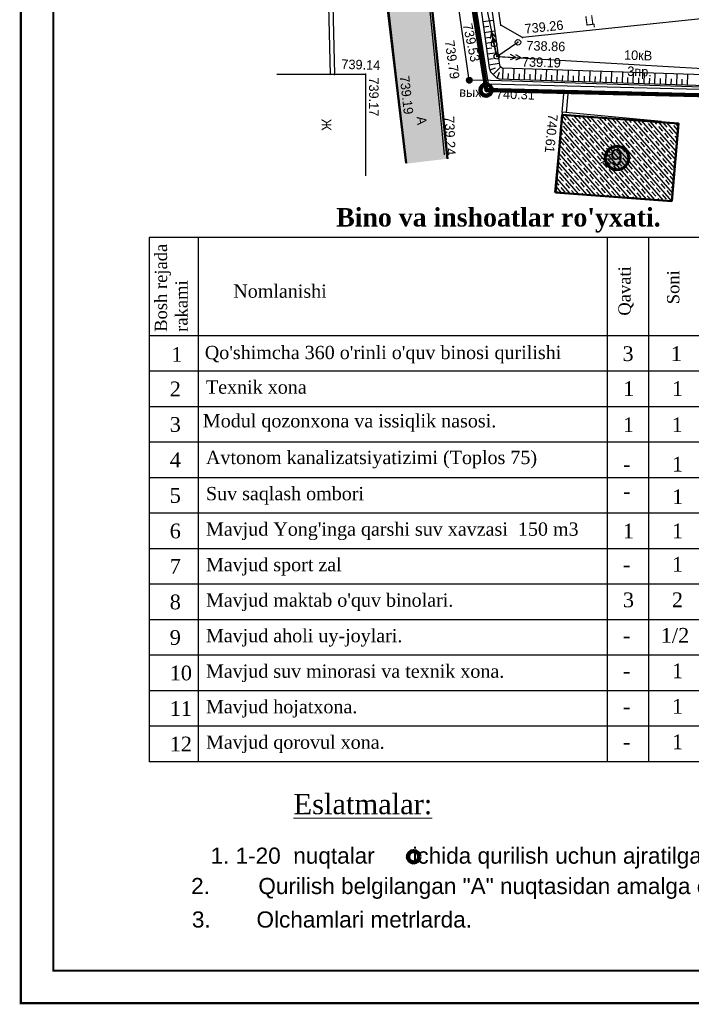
# Model space of a CAD drawing. Header units: millimetres. Extents: x -257011 to 237647566, y 2784933 to 6706507.
# Tile 98 of 256: x 9199115 to 9260883, y 4968392 to 5058939. Entities that reach past the tile are written whole.
import ezdxf

# ---------------------------------------------------------------- set-up
doc = ezdxf.new("R2010")
doc.units = ezdxf.units.MM
doc.header["$LTSCALE"] = 1000
doc.header["$PDMODE"] = 32
doc.header["$PDSIZE"] = 0.3
for name, pattern in [('Д_ТРОТ_ТРУБА', [3, 1.5, -1.5]), ('ДОРОГИ_СТРОЯЩ', [9, 8, -1]), ('ОТКОС_НИЗ', [1.2, 0.2, -1])]:
    doc.linetypes.add(name, pattern=pattern)
for name, color, linetype in [('(002) Рамка', 7, 'Continuous'), ('(004) Точки рельефа', 7, 'Continuous'), ('(007) Здания', 7, 'Continuous'), ('(013) Газ', 40, 'ИК_Газопровод -------г--------'), ('(013) Газопровод', 30, 'ИК_Газопровод -------г--------'), ('(022) Возд. Линии', 7, 'Continuous'), ('(025) Дорога', 7, 'Continuous'), ('(035) Откосы', 7, 'Continuous'), ('(040) Ограда', 7, 'Continuous')]:
    doc.layers.add(name, color=color, linetype=linetype)
doc.layers.add('.', color=7, linetype='Continuous', lineweight=15)
doc.layers.add('Та', color=250, linetype='Continuous', lineweight=25)
doc.styles.add('BM-431', font='txt')
doc.styles.add('D-431', font='txt', dxfattribs={"width": 2})
doc.styles.add('P-131', font='txt')
doc.styles.add('Roman', font='romans')
doc.styles.get("Standard").update_dxf_attribs({"font": 'ARIALN.TTF'})
doc.linetypes.add('FENCELINE2', pattern='A,6.35,-2.54,[132,ltypeshp.shx,S=2.54,R=0,X=-2.54,Y=0],-2.54,25.4', length=36.83)
doc.linetypes.add('KANALIS_K', pattern='A,1,["<",Standard,S=1.8,R=0,X=-0.9,Y=-0.9],3,-1,["К",Standard,S=1.8,R=0,X=-0.9,Y=-0.9],-1,10', length=16)
doc.linetypes.add('ИК_Воздушка ------- --------', pattern='A,9,-0.6,["Z",Standard,S=1.2,R=70,X=0.6,Y=-0.65],-1', length=10.6)
doc.linetypes.add('ИК_Газопровод -------г--------', pattern='A,9,-0.6,["Г",Standard,S=1.2,R=0,X=0,Y=-0.6],-1.2', length=10.8)
doc.linetypes.add('ОГРАДА_БЕТ', pattern='A,4,["|",Standard,S=0.8,R=0,X=0,Y=-0.8],4', length=8)

# ---------------------------------------------------------------- blocks, each defined once
blk = doc.blocks.new('*X145')
at = {"color": 0}
for p, q in [((9.77, 5.44), (10.22, 5.44)), ((9.79, 5.45), (10.2, 5.45)), ((9.82, 5.46), (10.18, 5.46)), ((9.85, 5.47), (10.15, 5.47)), ((9.88, 5.48), (10.11, 5.48)), ((9.94, 5.49), (10.05, 5.49)), ((9.5, 5.08), (10.49, 5.08)), ((9.5, 5.07), (10.49, 5.07)), ((9.5, 5.06), (10.49, 5.06)), ((9.5, 5.05), (10.49, 5.05)), ((9.5, 5.04), (10.49, 5.04)), ((9.5, 5.03), (10.49, 5.03)), ((9.5, 5.02), (10.5, 5.02)), ((9.5, 5.01), (10.5, 5.01)), ((9.5, 5), (10.5, 5)), ((9.5, 4.99), (10.5, 4.99)), ((9.5, 4.98), (10.5, 4.98)), ((9.5, 4.97), (10.5, 4.97)), ((9.5, 4.96), (10.49, 4.96)), ((9.5, 4.95), (10.49, 4.95)), ((9.5, 4.94), (10.49, 4.94)), ((9.5, 4.93), (10.49, 4.93)), ((9.5, 4.92), (10.49, 4.92)), ((9.5, 4.91), (10.49, 4.91)), ((9.5, 4.9), (10.49, 4.9)), ((9.51, 5.12), (10.48, 5.12)), ((9.51, 5.11), (10.48, 5.11)), ((9.51, 5.1), (10.48, 5.1)), ((9.51, 5.09), (10.49, 5.09)), ((9.51, 4.89), (10.49, 4.89)), ((9.51, 4.88), (10.48, 4.88)), ((9.51, 4.87), (10.48, 4.87)), ((9.51, 4.86), (10.48, 4.86)), ((9.52, 5.16), (10.47, 5.16)), ((9.52, 5.15), (10.47, 5.15)), ((9.52, 5.14), (10.47, 5.14)), ((9.52, 5.13), (10.48, 5.13)), ((9.52, 4.85), (10.48, 4.85)), ((9.52, 4.84), (10.47, 4.84)), ((9.52, 4.83), (10.47, 4.83)), ((9.53, 5.18), (10.46, 5.18)), ((9.53, 5.17), (10.46, 5.17)), ((9.53, 4.82), (10.47, 4.82)), ((9.53, 4.81), (10.46, 4.81)), ((9.53, 4.8), (10.46, 4.8)), ((9.54, 5.2), (10.45, 5.2)), ((9.54, 5.19), (10.46, 5.19)), ((9.54, 4.79), (10.45, 4.79)), ((9.54, 4.78), (10.45, 4.78)), ((9.55, 5.22), (10.44, 5.22)), ((9.55, 5.21), (10.45, 5.21)), ((9.55, 4.77), (10.44, 4.77)), ((9.55, 4.76), (10.44, 4.76)), ((9.56, 5.24), (10.43, 5.24)), ((9.56, 5.23), (10.44, 5.23)), ((9.56, 4.75), (10.43, 4.75)), ((9.56, 4.74), (10.43, 4.74)), ((9.57, 5.26), (10.42, 5.26)), ((9.57, 5.25), (10.43, 5.25)), ((9.57, 4.73), (10.42, 4.73)), ((9.58, 5.27), (10.41, 5.27)), ((9.58, 4.72), (10.41, 4.72)), ((9.58, 4.71), (10.41, 4.71)), ((9.59, 5.29), (10.4, 5.29)), ((9.59, 5.28), (10.41, 5.28)), ((9.59, 4.7), (10.4, 4.7)), ((9.6, 5.3), (10.39, 5.3)), ((9.6, 4.69), (10.39, 4.69)), ((9.61, 5.31), (10.38, 5.31)), ((9.61, 4.68), (10.39, 4.68)), ((9.61, 4.67), (10.38, 4.67)), ((9.62, 5.32), (10.37, 5.32)), ((9.62, 4.66), (10.37, 4.66)), ((9.63, 5.33), (10.37, 5.33)), ((9.63, 4.65), (10.36, 4.65)), ((9.64, 5.34), (10.36, 5.34)), ((9.64, 4.64), (10.35, 4.64)), ((9.65, 5.35), (10.35, 5.35)), ((9.65, 4.63), (10.34, 4.63)), ((9.66, 5.36), (10.34, 5.36)), ((9.66, 4.62), (10.33, 4.62)), ((9.67, 5.37), (10.32, 5.37)), ((9.67, 4.61), (10.32, 4.61)), ((9.68, 5.38), (10.31, 5.38)), ((9.69, 5.39), (10.3, 5.39)), ((9.69, 4.6), (10.31, 4.6)), ((9.7, 4.59), (10.29, 4.59)), ((9.71, 5.4), (10.29, 5.4)), ((9.71, 4.58), (10.28, 4.58)), ((9.72, 5.41), (10.27, 5.41)), ((9.73, 4.57), (10.26, 4.57)), ((9.74, 5.42), (10.26, 5.42)), ((9.75, 5.43), (10.24, 5.43)), ((9.75, 4.56), (10.25, 4.56)), ((9.76, 4.55), (10.23, 4.55)), ((9.78, 4.54), (10.21, 4.54)), ((9.81, 4.53), (10.18, 4.53)), ((9.83, 4.52), (10.16, 4.52)), ((9.87, 4.51), (10.12, 4.51)), ((9.91, 4.5), (10.08, 4.5))]:
    blk.add_line(p, q, dxfattribs=at)
blk = doc.blocks.new('I01070')
at = {"color": 0}
blk.add_circle((0.05, 0.03), 0.5, dxfattribs=at)
blk.add_blockref('*X145', (-9.95, -4.96), dxfattribs=at)
blk = doc.blocks.new('strela1')
at = {"layer": '(022) Возд. Линии'}
for p, q in [((-2, 0), (-1.5, 0.25)), ((0, 0), (-2, 0)), ((-2, 0), (-1.5, -0.25)), ((-1.5, 0), (-1, 0.25)), ((-1.5, 0), (-1, -0.25))]:
    blk.add_line(p, q, dxfattribs=at)
blk = doc.blocks.new('strela2')
at = {"layer": '(022) Возд. Линии'}
for p, q in [((0, 0), (2, 0)), ((1.5, 0), (1, 0.25)), ((1.5, 0), (1, -0.25)), ((2, 0), (1.5, 0.25)), ((2, 0), (1.5, -0.25))]:
    blk.add_line(p, q, dxfattribs=at)
blk = doc.blocks.new('*U1761')
at = {"layer": '(022) Возд. Линии'}
for name, p, rotation in [('strela1', (-0.059, 0.245), 283.6035227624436), ('strela2', (0.25, -0.008), 358.2772604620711)]:
    blk.add_blockref(name, p, dxfattribs=dict(at, rotation=rotation))
blk = doc.blocks.new('STOLB')
at = {"layer": '(022) Возд. Линии'}
blk.add_circle((0, 0), 0.25, dxfattribs=at)
blk = doc.blocks.new('kjvklglhl')
at = {"layer": '(004) Точки рельефа'}
for p in [(281.122, 413.564), (282.744, 412.02), (283.138, 412.485), (280.556, 411.794), (280.83, 410.667), (265.967, 408.598), (268.826, 408.686), (271.605, 408.84), (278.367, 408.415), (279.772, 407.727), (286.991, 405.721), (276.032, 403.339)]:
    blk.add_point(p, dxfattribs=at)
at = {"layer": '(007) Здания'}
for points in [[(260.697, 523.867), (259.102, 523.459), (272.919, 444.041), (279.772, 407.727), (310.568, 407.829), (331.929, 406.641), (338.864, 406.255)], [(266.003, 408.611), (265.45, 418.721)], [(260.657, 408.469), (268.826, 408.686), (269.074, 399.356)], [(286.991, 405.721), (287.128, 407.751)], [(287.39, 405.694), (287.529, 407.753)], [(296.131, 405.101), (286.991, 405.721), (286.489, 398.317)]]:
    blk.add_lwpolyline(points, dxfattribs=at)
at = {"layer": '(013) Газ', "linetype": 'ИК_Воздушка ------- --------', "ltscale": 0.5, "flags": 128}
blk.add_lwpolyline([(331.464, 405.547), (331.559, 407.174), (310.584, 408.343), (280.33, 408.432), (278.367, 408.415)], dxfattribs=at)
at = {"layer": '(013) Газопровод', "ltscale": 0.5, "flags": 128}
blk.add_lwpolyline([(278.367, 408.415), (257.036, 532.282)], dxfattribs=at)
at = {"layer": '(022) Возд. Линии', "color": 1}
blk.add_lwpolyline([(250.311, 530.231), (261.316, 504.709), (269.524, 457.39), (280.83, 410.667), (321.945, 409.43), (327.393, 409.266)], dxfattribs=at)
at = {"layer": '(022) Возд. Линии'}
blk.add_lwpolyline([(280.556, 411.794), (280.83, 410.667), (282.744, 412.02)], dxfattribs=at)
at = {"layer": '(025) Дорога', "linetype": 'Д_ТРОТ_ТРУБА', "flags": 128}
for points in [[(276.271, 401.474), (276.032, 403.339), (271.153, 441.699), (264.611, 481.335), (258.554, 519.926), (258.12, 523.201), (258.253, 523.704), (258.69, 524.198), (277.345, 530.037), (292.802, 535.347), (297.832, 536.245), (297.413, 538.591), (292.678, 537.746), (274.449, 531.593), (260.769, 526.931), (259.947, 526.822), (259.362, 527.449), (258.374, 532.486)], [(254.176, 531.447), (254.747, 528.326), (255.283, 519.313), (261.281, 477.255), (267.133, 440.193), (271.605, 408.84), (272.687, 401.176)], [(323.251, 418.267), (300.714, 414.809), (283.138, 412.485), (281.122, 413.564), (275.085, 449.451), (270.84, 474.617), (267.554, 498.57), (282.371, 501.061), (308.67, 505.056), (310.788, 503.765), (314.781, 477.717), (318.108, 454.899), (323.251, 418.267)]]:
    blk.add_lwpolyline(points, dxfattribs=at)
at = {"layer": '(035) Откосы'}
for p, q in [((280.434, 413.965), (279.448, 413.8)), ((280.024, 413.389), (279.53, 413.307)), ((280.599, 412.979), (279.613, 412.814)), ((280.188, 412.403), (279.695, 412.321)), ((280.764, 411.993), (279.778, 411.828)), ((280.353, 411.417), (279.86, 411.335)), ((280.929, 411.007), (279.942, 410.842)), ((280.518, 410.431), (280.025, 410.349)), ((281.093, 410.021), (280.107, 409.856)), ((280.713, 409.575), (280.238, 409.377)), ((281.235, 409.73), (280.552, 409)), ((281.425, 409.621), (281.421, 408.621)), ((282.425, 409.616), (282.42, 408.616)), ((283.425, 409.611), (283.42, 408.611)), ((284.425, 409.606), (284.42, 408.606)), ((285.424, 409.602), (285.419, 408.602)), ((286.424, 409.597), (286.419, 408.597)), ((287.424, 409.592), (287.419, 408.592)), ((288.423, 409.587), (288.418, 408.587)), ((289.423, 409.582), (289.418, 408.582)), ((290.423, 409.577), (290.418, 408.577)), ((291.422, 409.572), (291.417, 408.572)), ((292.422, 409.567), (292.417, 408.567)), ((293.422, 409.563), (293.417, 408.563)), ((294.421, 409.558), (294.417, 408.558)), ((295.421, 409.553), (295.416, 408.553)), ((296.421, 409.548), (296.416, 408.548)), ((297.42, 409.543), (297.416, 408.543)), ((298.42, 409.538), (298.415, 408.538)), ((281.095, 409.194), (280.93, 408.681)), ((281.923, 409.119), (281.92, 408.619)), ((282.923, 409.114), (282.92, 408.614)), ((283.922, 409.109), (283.92, 408.609)), ((284.922, 409.104), (284.92, 408.604)), ((285.922, 409.099), (285.919, 408.599)), ((286.921, 409.094), (286.919, 408.594)), ((287.921, 409.089), (287.919, 408.589)), ((288.921, 409.084), (288.918, 408.584)), ((289.92, 409.08), (289.918, 408.58)), ((290.92, 409.075), (290.918, 408.575)), ((291.92, 409.07), (291.917, 408.57)), ((292.919, 409.065), (292.917, 408.565)), ((293.919, 409.06), (293.917, 408.56)), ((294.919, 409.055), (294.916, 408.555)), ((295.919, 409.05), (295.916, 408.55)), ((296.918, 409.046), (296.916, 408.546)), ((297.918, 409.041), (297.915, 408.541))]:
    blk.add_line(p, q, dxfattribs=at)
blk.add_lwpolyline([(274.213, 445.131), (280.153, 409.582), (280.296, 409.238), (280.873, 408.699), (281.111, 408.623), (310.649, 408.479), (317.568, 408.282), (323.826, 407.834), (324.039, 407.896), (324.222, 408.06), (324.497, 408.587)], dxfattribs=at)
at = {"layer": '(035) Откосы', "linetype": 'ОТКОС_НИЗ'}
blk.add_lwpolyline([(319.844, 457.028), (319.619, 457.386), (319.514, 458.099), (316.916, 475.502), (311.633, 506.487), (311.551, 506.587), (311.219, 506.757), (310.421, 507.002), (284.551, 503.341), (278.518, 502.26), (265.85, 499.872), (266.688, 495.955), (269.851, 477.647), (275.2, 445.294), (281.12, 409.861), (281.136, 409.822), (281.351, 409.621), (310.666, 409.479), (317.618, 409.281), (323.511, 408.859), (324.497, 408.587)], dxfattribs=at)
at = {"layer": '(040) Ограда', "linetype": 'ОГРАДА_БЕТ', "ltscale": 0.5, "flags": 128}
for points in [[(260.797, 523.48), (259.559, 523.163), (273.312, 444.113), (280.104, 408.128), (310.579, 408.229), (324.695, 407.444)], [(265.604, 408.589), (265.051, 418.699)]]:
    blk.add_lwpolyline(points, dxfattribs=at)
at = {"layer": '(013) Газопровод', "color": 0, "linetype": 'Continuous', "xscale": 0.5, "yscale": 0.5, "zscale": 0.5}
blk.add_blockref('I01070', (278.342, 408.4), dxfattribs=at)
at = {"layer": '(022) Возд. Линии'}
for name, p in [('*U1761', (280.83, 410.667)), ('STOLB', (280.556, 411.794)), ('STOLB', (282.744, 412.02)), ('STOLB', (280.83, 410.667))]:
    blk.add_blockref(name, p, dxfattribs=at)
at = {"layer": '(004) Точки рельефа', "style": 'D-431'}
for s, rotation, p in [('739.26', 7.53068, (283.381, 412.835)), ('739.53', 283.60352, (277.619, 413.507)), ('739.79', 279.77107, (276.009, 411.946)), ('739.17', 271.55363, (269.149, 408.407)), ('739.19', 278.03818, (271.957, 408.599)), ('739.24', 273.90036, (276.195, 405.008)), ('740.61', 266.12045, (285.73, 405.535))]:
    blk.add_text(s, height=0.875, rotation=rotation, dxfattribs=at).set_placement(p)
for s, p in [('738.86', (283.529, 411.306)), ('739.19', (283.16, 409.806)), ('739.14', (266.567, 409.118)), ('740.31', (280.856, 406.791))]:
    blk.add_text(s, height=0.875, dxfattribs=at).set_placement(p)
at = {"layer": '(007) Здания', "color": 0, "style": 'P-131'}
for rotation, p in [(271.522, (264.897, 404.473)), (86.12045, (291.537, 400.968))]:
    blk.add_text('Ж', height=0.88, rotation=rotation, dxfattribs=at).set_placement(p)
at = {"layer": '(013) Газопровод', "color": 0, "linetype": 'Continuous', "style": 'BM-431'}
blk.add_text('вых.', height=0.875, dxfattribs=at).set_placement((277.48, 406.87))
at = {"layer": '(022) Возд. Линии', "style": 'BM-431'}
for s, p in [('10кВ', (292.531, 410.696)), ('3пр.', (292.868, 409.219))]:
    blk.add_text(s, height=0.875, dxfattribs=at).set_placement(p)
at = {"layer": '(025) Дорога', "linetype": 'ДОРОГИ_СТРОЯЩ', "style": 'BM-431'}
for s, rotation, p in [('Ц', 9.38237, (288.911, 413.709)), ('A', 278.03818, (273.613, 404.903))]:
    blk.add_text(s, height=0.875, rotation=rotation, dxfattribs=at).set_placement(p)
blk = doc.blocks.new('rfregd')
at = {"layer": '.', "lineweight": 50, "ltscale": 1000, "transparency": 33554687}
h = blk.add_hatch(color=256, dxfattribs=at)
h.dxf.hatch_style = 1
h.set_gradient(color1=(132, 132, 132), color2=(132, 132, 132), tint=1)
h.paths.add_polyline_path([(9222293.7, 5156792.1), (9222707.7, 5157643.2), (9223585.4, 5157987.8), (9257759.6, 5168117.1), (9261946.2, 5168680.3), (9261302.1, 5171094.2), (9257249.1, 5170497.6), (9245090.1, 5166770.1), (9225049.4, 5160583.7), (9224189.2, 5160801.9), (9223716.4, 5161426.9), (9223462, 5162443.8), (9222776.5, 5166154), (9218524.3, 5165235.5), (9218934.9, 5162003.5), (9219294.2, 5152923), (9233519.1, 5033937.8), (9237305.1, 5034390.4), (9234748.1, 5059234.1), (9233088, 5074914.7), (9230196, 5096390.9), (9227639.7, 5114804.3), (9224772.4, 5136114.2)])
at = {"linetype": 'KANALIS_K', "ltscale": 1000}
h = blk.add_hatch(dxfattribs=at)
h.set_pattern_fill('JIS_STN_1E', color=252, scale=550, angle=266, style=0)
h.set_pattern_definition([(311, (-992257.5, -556265.4), (415.09027, 360.832466), []), (311, (-992284.55, -556652.2), (415.09027, 360.832466), [550, -275])])
h.paths.add_polyline_path([(9247253.2, 5031280.3), (9257937.5, 5030491), (9258547.5, 5037645.5), (9247863.3, 5038434.7)])
at = {"lineweight": 50}
h = blk.add_hatch(color=1, dxfattribs=at)
h.set_gradient(color1=(255, 255, 255), one_color=1, tint=1)
h.paths.add_polyline_path([(9251819.7, 5034462.9, 1), (9253981, 5034462.9, 1)])
at = {"layer": '(002) Рамка', "color": 0, "lineweight": 60, "ltscale": 1000}
blk.add_circle((9252900.4, 5034462.9), 1080.7, dxfattribs=at)
at = {"layer": '(022) Возд. Линии', "color": 6, "linetype": 'Continuous', "lineweight": 140}
blk.add_circle((9240849.4, 5040712.4), 521.3, dxfattribs=at)
at = {"lineweight": 50, "ltscale": 1000}
for points in [[(9237305.1, 5034390.4), (9234748.1, 5059234.1), (9233088, 5074914.7), (9230196, 5096390.9), (9227639.7, 5114804.3), (9224772.4, 5136114.2), (9222293.7, 5156792.1), (9222707.7, 5157643.2), (9223585.4, 5157987.8), (9257759.6, 5168117.1), (9261946.2, 5168680.3)], [(9218524.3, 5165235.5), (9218934.9, 5162003.5), (9219294.2, 5152923), (9233514.2, 5033978.6)]]:
    blk.add_lwpolyline(points, dxfattribs=at)
at = {"color": 1, "ltscale": 0.1, "const_width": 100}
blk.add_lwpolyline([(9375380.4, 5164927.1), (9347042, 5166488.3), (9297856.6, 5167528.4), (9293376.9, 5167623.2), (9265169.7, 5168095.6), (9258472, 5167702.7), (9223519.4, 5156789.2), (9240849.4, 5040712.4), (9271997.2, 5039966.6), (9299564.4, 5037726.2), (9300507, 5061146.3), (9325433.5, 5060913.8), (9333102, 5059317.1), (9333900.8, 5068897.4), (9342104.1, 5068353.7), (9342134.2, 5068808.5), (9350030.3, 5068202.1), (9349976.8, 5067504.8), (9371748.1, 5065948.5), (9374125.4, 5092148.3), (9374382.4, 5097465.3), (9374299.1, 5112730.4), (9375380.4, 5164927.1)], dxfattribs=at)
at = {"color": 5, "linetype": 'FENCELINE2', "lineweight": 80, "ltscale": 0.1}
blk.add_lwpolyline([(9224954.5, 5157244.1), (9223519.4, 5156789.2), (9240849.4, 5040712.4), (9271997.2, 5039966.6), (9299564.4, 5037726.2), (9300507, 5061146.3), (9305668.5, 5061098.2)], dxfattribs=at)
at = {"lineweight": 50, "ltscale": 1000}
blk.add_lwpolyline([(9247253.2, 5031280.3), (9257937.5, 5030491), (9258547.5, 5037645.5), (9247863.3, 5038434.7)], close=True, dxfattribs=at)
at = {"lineweight": 5, "xscale": 999.9999999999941, "yscale": 999.9999999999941, "zscale": 999.9999999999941, "rotation": 358.3893224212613}
blk.add_blockref('kjvklglhl', (8949572.3, 4641190.3), dxfattribs=at)
at = {"color": 250, "insert": (9253420.3, 5034506.2, 0), "char_height": 1500, "width": 156685.73, "attachment_point": 6, "style": 'Roman'}
blk.add_mtext('\\pt64500;{\\fArial|b0|i0|c0|p34;9}', dxfattribs=at)

msp = doc.modelspace()

# ---------------------------------------------------------------- linework, layer by layer
at = {"layer": '(022) Возд. Линии', "color": 6, "linetype": 'Continuous', "lineweight": 140}
msp.add_circle((9235348.463, 4981965.022, 0), 521.317, dxfattribs=at)
at = {"lineweight": 30}
for p, q in [((9289571.833, 5038919.226), (9211013.439, 5038919.226)), ((9211013.439, 5038919.226), (9211013.439, 4990694.929)), ((9215532.782, 5038919.226), (9215532.782, 4990694.929)), ((9253145.147, 5038919.226), (9253145.147, 5026615.074)), ((9256942.775, 5038919.226), (9256942.775, 4990694.929)), ((9289571.833, 5029880.541), (9211013.439, 5029880.541)), ((9289571.833, 5026615.074), (9211013.439, 5026615.074)), ((9253145.147, 5026615.074), (9253145.147, 4990694.929)), ((9289571.833, 5023349.606), (9211013.439, 5023349.606)), ((9289571.833, 5020084.138), (9211013.439, 5020084.138)), ((9289571.833, 5016818.671), (9211013.439, 5016818.671)), ((9289571.833, 5013553.203), (9211013.439, 5013553.203)), ((9289571.833, 5010287.735), (9211013.439, 5010287.735)), ((9289571.833, 5007022.267), (9211013.439, 5007022.267)), ((9289571.833, 5003756.8), (9211013.439, 5003756.8)), ((9289571.833, 5000491.332), (9211013.439, 5000491.332)), ((9289571.833, 4997225.864), (9211013.439, 4997225.864)), ((9289571.833, 4993960.397), (9211013.439, 4993960.397)), ((9289571.833, 4990694.929), (9211013.439, 4990694.929))]:
    msp.add_line(p, q, dxfattribs=at)
at = {"lineweight": 30, "ltscale": 1000, "const_width": 200}
for points in [[(9199214.586, 4968492.069), (9493684.283, 4968492.069), (9493684.283, 5384956.354), (9199214.586, 5384956.354)], [(9202214.586, 4971492.069), (9490684.283, 4971492.069), (9490684.283, 5381956.354), (9202214.586, 5381956.354)]]:
    msp.add_lwpolyline(points, close=True, dxfattribs=at)

# ---------------------------------------------------------------- block references
at = {"lineweight": 50}
msp.add_blockref('rfregd', (1154.361, 11760.578), dxfattribs=at)

# ---------------------------------------------------------------- texts
at = {"lineweight": 30, "insert": (9243145.617, 5041613.102), "char_height": 1881.80119, "width": 64772.33946, "attachment_point": 2}
msp.add_mtext("{\\fTimes New Roman|b1|i0|c204|p18;\\H0.9x;Bino va inshoatlar ro'yxati.\\P\\H1.11111x;                         }", dxfattribs=at)
at = {"lineweight": 15, "insert": (9224298.314, 4987731.364, 0), "char_height": 2969.28372, "width": 170243.04174, "attachment_point": 1}
msp.add_mtext('{\\fTimes New Roman|b0|i0|c204|p18;\\H0.625x;\\L\\C1;Eslatmalar:}', dxfattribs=at)
at = {"style": 'Roman'}
for s, insert, char_height, width, attachment_point in [('{\\fArial|b0|i0|c204|p34;1.^I1-\\fArial|b0|i0|c0|p34;20  \\fArial|b0|i0|c204|p34;nuqtalar      ichida qurilish uchun\\fArial|b0|i0|c0|p34; \\fArial|b0|i0|c204|p34;ajratilgan yer maydoni.}', (9246062.088, 4981839.249, 0), 1484.641859, 67723.64579, 5), ('\\pi18148.64809,t23754.26974,93492.78231;{\\fArial|b0|i0|c0|p34;2.^I \\fArial|b0|i0|c204|p34;Qurilish belgilangan "A" nuqtasidan amalga oshiriladi.}', (9196732.232, 4979046.798), 1484.641859, 79822.57247, 4), ('{\\fArial|b0|i0|c204|p34;3.^IOlchamlari metrlarda.}', (9214952.098, 4976182.073, 0), 1484.64186, 74414.58139, 4)]:
    msp.add_mtext(s, dxfattribs=dict(at, insert=insert, char_height=char_height, width=width, attachment_point=attachment_point))
at = {"layer": 'Та', "lineweight": 30, "char_height": 1129.83562, "width": 11414.90436, "attachment_point": 1, "rotation": 90}
for s, insert in [('{\\fTimes New Roman|b0|i0|c204|p18;Bosh rejada rakami}', (9211541.118, 5030230.994)), ('{\\fTimes New Roman|b0|i0|c204|p18;Qavati}', (9254172.26, 5031719.803)), ('{\\fTimes New Roman|b0|i0|c204|p18;Soni}', (9258653.298, 5032772.57))]:
    msp.add_mtext(s, dxfattribs=dict(at, insert=insert))
at = {"layer": 'Та', "lineweight": 30}
for s, insert, char_height, width, attachment_point in [('{\\fTimes New Roman|b0|i0|c204|p18;Nomlanishi}', (9218755.919, 5034588.709), 1220.22247, 32195.03724, 1), ("\\pt10619.49852;{\\fTimes New Roman|b0|i0|c204|p18;Qo'shimcha \\fTimes New Roman|b0|i0|c0|p18;360\\fTimes New Roman|b0|i0|c204|p18; o'rinli o'quv binosi qurilishi}", (9216138.487, 5028944.849), 1220.222468, 38871.3764, 1), ('{\\fTimes New Roman|b0|i0|c204|p18;1}', (9213061.45, 5028831.284), 1355.80274, 9701.80254, 1), ('{\\fTimes New Roman|b0|i0|c0|p18;3}', (9254553.18, 5028905.324), 1355.80274, 9701.80254, 1), ('{\\fTimes New Roman|b0|i0|c204|p18;1}', (9258989.834, 5028905.324), 1355.80274, 9701.80254, 1), ('{\\fTimes New Roman|b0|i0|c204|p18;2}', (9212912.35, 5025662.376), 1355.80274, 9701.80254, 1), ('{\\fTimes New Roman|b0|i0|c0|p18;Texnik xona}', (9216245.324, 5025765.177), 1220.22247, 34439.11093, 1), ('{\\fTimes New Roman|b0|i0|c0|p18;1}', (9254618.096, 5025689.751), 1355.80274, 9701.80254, 1), ('{\\fTimes New Roman|b0|i0|c0|p18;1}', (9259097.805, 5025689.751), 1355.80274, 9701.80254, 1), ('{\\fTimes New Roman|b0|i0|c204|p18;3}', (9212912.35, 5022396.908), 1355.80274, 9701.80254, 1), ('{\\fTimes New Roman|b0|i0|c0|p18;Modul qozonxona va issiqlik nasosi\\fTimes New Roman|b0|i0|c204|p18;.}', (9215964.899, 5021048.028), 1220.222468, 34439.11093, 7), ('{\\fTimes New Roman|b0|i0|c0|p18;1}', (9254595.446, 5021009.461), 1355.80274, 9701.80254, 7), ('{\\fTimes New Roman|b0|i0|c0|p18;1}', (9259075.155, 5021009.461), 1355.80274, 9701.80254, 7), ('{\\fTimes New Roman|b0|i0|c0|p18;4}', (9212912.35, 5019131.44), 1355.80274, 9701.80254, 1), ('{\\fTimes New Roman|b0|i0|c0|p18;Avtonom kanalizatsiyatizimi (Toplos 75)}', (9216245.324, 5017668.567), 1220.22247, 34439.11093, 7), ('{\\fTimes New Roman|b0|i0|c204|p18;1}', (9259097.805, 5017385.366), 1355.80274, 9701.80254, 7), ('{\\fTimes New Roman|b0|i0|c0|p18;-}', (9254618.096, 5017385.366), 1355.80274, 9701.80254, 7), ('{\\fTimes New Roman|b0|i0|c0|p18;5}', (9212912.35, 5015865.973), 1355.80274, 9701.80254, 1), ('{\\fTimes New Roman|b0|i0|c0|p18;Suv saqlash ombori}', (9216245.324, 5015968.774), 1220.22247, 38871.3764, 1), ('{\\fTimes New Roman|b0|i0|c0|p18;-}', (9254618.096, 5016251.976), 1355.80274, 9701.80254, 1), ('{\\fTimes New Roman|b0|i0|c204|p18;1}', (9259111.681, 5015743.193), 1355.80274, 9701.80254, 1), ("{\\fTimes New Roman|b0|i0|c0|p18;Mavjud Yong'inga qarshi suv xavzasi  150 m3}", (9216245.324, 5012703.306), 1220.22247, 34439.11093, 1), ('{\\fTimes New Roman|b0|i0|c0|p18;6}', (9212912.35, 5012600.505), 1355.80274, 9701.80254, 1), ('{\\fTimes New Roman|b0|i0|c204|p18;1}', (9254589.674, 5012599.141), 1355.80274, 9701.80254, 1), ('{\\fTimes New Roman|b0|i0|c0|p18;1}', (9259097.805, 5012601.147), 1355.80274, 9701.80254, 1), ('{\\fTimes New Roman|b0|i0|c0|p18;7}', (9212912.35, 5009335.037), 1355.80274, 9701.80254, 1), ('{\\fTimes New Roman|b0|i0|c0|p18;Mavjud sport zal}', (9216245.324, 5009437.839), 1220.22247, 34439.11093, 1), ('{\\fTimes New Roman|b0|i0|c204|p18;1}', (9259097.805, 5009532.974), 1355.80274, 9701.80254, 1), ('{\\fTimes New Roman|b0|i0|c0|p18;-}', (9254594.116, 5009529.357), 1355.80274, 9701.80254, 1), ('{\\fTimes New Roman|b0|i0|c0|p18;8}', (9212912.35, 5006069.569), 1355.80274, 9701.80254, 1), ("{\\fTimes New Roman|b0|i0|c0|p18;Mavjud maktab o'quv binolari.}", (9216245.324, 5006172.371), 1220.22247, 34439.11093, 1), ('{\\fTimes New Roman|b0|i0|c0|p18;3}', (9254594.116, 5006263.89), 1355.80274, 9701.80254, 1), ('{\\fTimes New Roman|b0|i0|c0|p18;2}', (9259097.805, 5006267.506), 1355.80274, 9701.80254, 1), ('{\\fTimes New Roman|b0|i0|c0|p18;9}', (9212912.35, 5002804.102), 1355.80274, 9701.80254, 1), ('{\\fTimes New Roman|b0|i0|c0|p18;Mavjud aholi uy-joylari.}', (9216245.324, 5002906.903), 1220.22247, 34439.11093, 1), ('{\\fTimes New Roman|b0|i0|c0|p18;1/2}', (9258074.036, 5003002.038), 1355.80274, 9701.80254, 1), ('{\\fTimes New Roman|b0|i0|c0|p18;-}', (9254594.116, 5002998.422), 1355.80274, 9701.80254, 1), ('{\\fTimes New Roman|b0|i0|c0|p18;10}', (9212912.35, 4999538.634), 1355.80274, 9701.80254, 1), ('{\\fTimes New Roman|b0|i0|c0|p18;Mavjud suv minorasi va texnik xona.}', (9216245.324, 4999641.436), 1220.22247, 38871.3764, 1), ('{\\fTimes New Roman|b0|i0|c0|p18;1}', (9259097.805, 4999736.571), 1355.80274, 9701.80254, 1), ('{\\fTimes New Roman|b0|i0|c0|p18;-}', (9254594.116, 4999732.954), 1355.80274, 9701.80254, 1), ('{\\fTimes New Roman|b0|i0|c0|p18;Mavjud hojatxona.}', (9216245.324, 4996375.968), 1220.22247, 38871.3764, 1), ('{\\fTimes New Roman|b0|i0|c0|p18;1}', (9259097.805, 4996471.103), 1355.80274, 9701.80254, 1), ('{\\fTimes New Roman|b0|i0|c0|p18;11}', (9212912.35, 4996273.166), 1355.80274, 9701.80254, 1), ('{\\fTimes New Roman|b0|i0|c0|p18;-}', (9254594.116, 4996467.487), 1355.80274, 9701.80254, 1), ('{\\fTimes New Roman|b0|i0|c0|p18;12}', (9212912.35, 4993007.699), 1355.80274, 9701.80254, 1), ('{\\fTimes New Roman|b0|i0|c0|p18;Mavjud qorovul xona.}', (9216245.324, 4993110.5), 1220.22247, 38871.3764, 1), ('{\\fTimes New Roman|b0|i0|c0|p18;1}', (9259097.805, 4993205.635), 1355.80274, 9701.80254, 1), ('{\\fTimes New Roman|b0|i0|c0|p18;-}', (9254594.116, 4993202.019), 1355.80274, 9701.80254, 1)]:
    msp.add_mtext(s, dxfattribs=dict(at, insert=insert, char_height=char_height, width=width, attachment_point=attachment_point))

doc.saveas('drawing.dxf')
